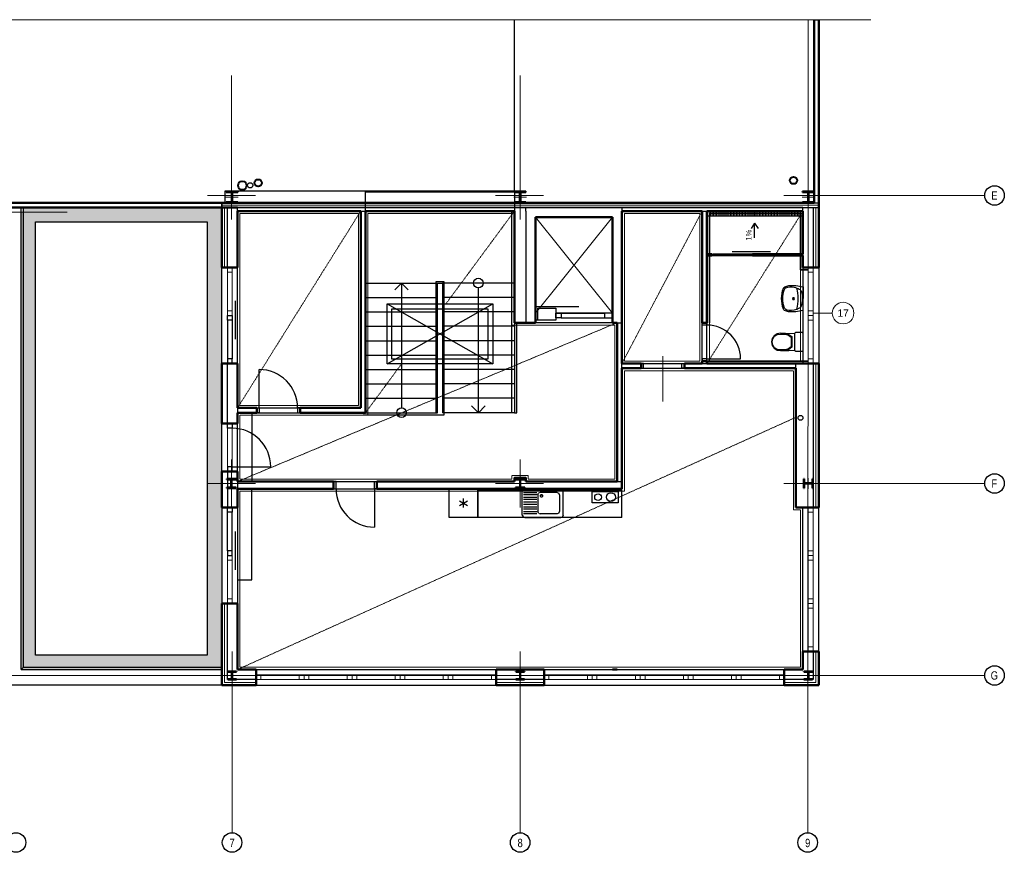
# Model space of a CAD drawing. Header units: millimetres. Extents: x -22022 to 8963, y -12234 to 9113.
# Tile 2 of 2: x -11543 to 8963, y -12234 to 5112. Entities that reach past the tile are written whole.
import ezdxf
from ezdxf.enums import TextEntityAlignment as Align
from ezdxf.lldxf.tags import DXFTag

# ---------------------------------------------------------------- set-up
doc = ezdxf.new("R2010")
doc.units = ezdxf.units.MM
doc.linetypes.add('DASHED', pattern=[19.05, 12.7, -6.35])
for name, color, linetype in [('CA_drez pravouhly+odkap. plocha (85x60xEH87)', 7, 'Continuous'), ('CA_umyvadlo 1 (55x45)', 7, 'Continuous'), ('IN_SANITA', 7, 'Continuous')]:
    doc.layers.add(name, color=color, linetype=linetype)
for name, color, linetype, lineweight in [('CASANITA', 7, 'Continuous', 25), ('CKBUBLINY', 1, 'Continuous', 18), ('CKBUBLINY_POPIS', 3, 'Continuous', 25), ('CKDVERE_', 7, 'Continuous', 25), ('CKDVERE_NADROVINOU', 7, 'DASHDOT', 18), ('CKDVERE_OSY', 8, 'Continuous', 18), ('CKDVERE_PRAH', 7, 'Continuous', 25), ('CKDVERE_ZARUBNE_RAM', 7, 'Continuous', 25), ('CKIZOLACE', 1, 'Continuous', 18), ('CKOKNA', 7, 'Continuous', 18), ('CKRASTR', 7, 'DASHDOT', 18), ('CKRASTR_POPIS', 9, 'Continuous', 25), ('CKSCHODY_PODROVINOU', 7, 'Continuous', 25), ('CKSCHODY_VYSTUP', 7, 'Continuous', 25), ('CKSTENY_NADROVINOU', 7, 'DASHDOT', 25), ('CKSTENY_PODROVINOU', 7, 'Continuous', 25), ('CKSTENY_REZ', 7, 'Continuous', 50), ('CKSTRECHA_PODROVINOU', 7, 'Continuous', 25), ('CKTEXTY_MALE', 3, 'Continuous', 18), ('CSPROFILY_OSY', 9, 'DASHDOT', 18), ('CSPROFILY_REZY', 7, 'Continuous', 50), ('IN_C_TENKA', 7, 'Continuous', 18), ('obklady', 4, 'DASHDOT', 35), ('podhledy', 7, 'Continuous', 20), ('pohledy', 7, 'Continuous', 25), ('srafy', 7, 'Continuous', 18), ('UT-zařízení', 7, 'Continuous', 30), ('VZT', 130, 'Continuous', 40), ('ZTI-DEŠŤOVÁ-KANALIZACE', 210, 'KANALIZACE', 40), ('ZTI-SPLAŠKOVÁ KANALIZACE', 80, 'Continuous', 30)]:
    doc.layers.add(name, color=color, linetype=linetype, lineweight=lineweight)
doc.styles.add('Arial', font='arial.ttf', dxfattribs={"width": 0.8})
doc.styles.get("Standard").update_dxf_attribs({"font": 'arial.ttf'})
tags = doc.linetypes.add('DASHDOT', pattern=[25.4, 12.7, -6.35, 0, -6.35]).pattern_tags.tags
tags[10:11] = [DXFTag(74, 4), DXFTag(75, 0), DXFTag(340, '0'), DXFTag(46, 0.0), DXFTag(50, 0.0), DXFTag(44, 0.0), DXFTag(45, 0.0)]
tags[8:9] = [DXFTag(74, 4), DXFTag(75, 0), DXFTag(340, '0'), DXFTag(46, 0.0), DXFTag(50, 0.0), DXFTag(44, 0.0), DXFTag(45, 0.0)]
tags[6:7] = [DXFTag(74, 4), DXFTag(75, 0), DXFTag(340, '0'), DXFTag(46, 0.0), DXFTag(50, 0.0), DXFTag(44, 0.0), DXFTag(45, 0.0)]
tags[4:5] = [DXFTag(74, 4), DXFTag(75, 0), DXFTag(340, '0'), DXFTag(46, 0.0), DXFTag(50, 0.0), DXFTag(44, 0.0), DXFTag(45, 0.0)]
tags = doc.linetypes.add('DIVIDE', pattern=[31.75, 12.7, -6.35, 0, -6.35, 0, -6.35]).pattern_tags.tags
tags[14:15] = [DXFTag(74, 4), DXFTag(75, 0), DXFTag(340, '0'), DXFTag(46, 0.0), DXFTag(50, 0.0), DXFTag(44, 0.0), DXFTag(45, 0.0)]
tags[12:13] = [DXFTag(74, 4), DXFTag(75, 0), DXFTag(340, '0'), DXFTag(46, 0.0), DXFTag(50, 0.0), DXFTag(44, 0.0), DXFTag(45, 0.0)]
tags[10:11] = [DXFTag(74, 4), DXFTag(75, 0), DXFTag(340, '0'), DXFTag(46, 0.0), DXFTag(50, 0.0), DXFTag(44, 0.0), DXFTag(45, 0.0)]
tags[8:9] = [DXFTag(74, 4), DXFTag(75, 0), DXFTag(340, '0'), DXFTag(46, 0.0), DXFTag(50, 0.0), DXFTag(44, 0.0), DXFTag(45, 0.0)]
tags[6:7] = [DXFTag(74, 4), DXFTag(75, 0), DXFTag(340, '0'), DXFTag(46, 0.0), DXFTag(50, 0.0), DXFTag(44, 0.0), DXFTag(45, 0.0)]
tags[4:5] = [DXFTag(74, 4), DXFTag(75, 0), DXFTag(340, '0'), DXFTag(46, 0.0), DXFTag(50, 0.0), DXFTag(44, 0.0), DXFTag(45, 0.0)]
doc.linetypes.add('IZOLACE_POLYSTYREN_EXPANDOVANY', pattern='A,1,[224,CADKON.SHX,S=0.01,R=0,X=-0.5,Y=-1.74],-2', length=3)
doc.linetypes.add('IZOLACE_POLYSTYREN_PENOVY', pattern='A,0.001,[228,CADKON.SHX,S=0.1,R=0,X=0,Y=0],-2', length=2.001)
doc.linetypes.add('KANALIZACE', pattern='A,30,-3.5,["C",Standard,S=2.54,R=0,X=-3.81,Y=-1.27],-0.001', length=33.501)
tags = doc.linetypes.add('PRERUSENI', pattern='A,60,[100,CADKON.SHX,S=2.5,R=0,X=0,Y=0],-10', length=70).pattern_tags.tags
tags[12:13] = [DXFTag(74, 4), DXFTag(75, 0), DXFTag(340, '0'), DXFTag(46, 0.0), DXFTag(50, 0.0), DXFTag(44, 0.0), DXFTag(45, 0.0)]
pattern_1 = [(273.0128, (-98589.532, 56803.358), (89.80284045, -1526.6435023), [17.08607, -1691.52418]), (229.9697, (-98588.634, 56786.2957), (987.8290484, 1167.43260951), [29.32024, -2902.70247]), (177.5104, (-98607.4925, 56763.845), (1885.85373084, -89.80417366), [20.67408, -2046.73606]), (312.2737, (-98620.065, 56706.3714), (-1706.2490471, 1885.8534543), [26.70023, -2643.32187]), (337.8337, (-98602.1044, 56686.615), (-1526.6441079, 628.6167167), [26.18169, -2591.99037]), (42.2737, (-98577.8577, 56676.7365), (-1885.8534543, -1706.2490471), [26.70023, -2643.32187]), (82.6942, (-98558.101, 56694.697), (-269.40920493, -2065.45870586), [35.30968, -3495.65582]), (117.2553, (-98553.611, 56729.72), (-1347.0371132, 2604.27490318), [33.33598, -3300.26277]), (166.4296, (-98568.8774, 56759.355), (-1885.85407914, 449.01162087), [26.79065, -2652.27727]), (220.2364, (-98594.92, 56765.641), (1077.6300591, 898.0264575), [30.58566, -1498.6969]), (267.3974, (-98618.269, 56745.8845), (-89.80393241, -2065.45885694), [39.5539, -3915.83862]), (183.8141, (-98530.262, 56794.378), (-1167.4333191, -89.8030671), [13.50023, -1336.52819]), (216.4692, (-98543.733, 56793.48), (1347.03897447, 987.82730895), [25.6841, -2542.7319]), (270, (-98564.39, 56778.21), (89.80259, -89.80259), [17.96047, -161.64458]), (248.1986, (-98581.45, 56782.704), (269.4075404, 628.6180233), [9.67207, -957.5311]), (336.8014, (-98585.042, 56773.723), (-359.2102613, 179.605155), [13.67828, -670.23767]), (75.9638, (-98572.47, 56768.335), (89.8021606, 449.0128515), [22.21598, -718.31492]), (206.5651, (-98567.08, 56789.888), (269.407579, 89.802744), [16.06436, -385.54495]), (61.3895, (-98637.1274, 56721.638), (628.61878057, 1167.4328385), [22.5044, -2227.94132]), (115.3462, (-98626.351, 56741.394), (628.61854706, -1347.03818315), [18.87995, -1869.11082]), (338.1986, (-98585.042, 56807.848), (-628.6180233, 269.4075404), [19.344, -947.85917]), (28.6105, (-98567.0814, 56800.664), (-1167.4328385, -628.61878057), [22.5044, -2227.94132]), (24.444, (-98581.45, 56665.96), (-628.6177346, -269.4082088), [21.70176, -1063.38675]), (339.7751, (-98561.693, 56674.9405), (-1436.84058524, 538.816376), [18.1836, -1800.17966]), (111.8014, (-98494.341, 56718.944), (-269.4075404, 628.6180233), [19.344, -947.85917]), (62.354, (-98501.5255, 56736.904), (-808.22372593, -1526.6432282), [21.28914, -2107.61885]), (114.444, (-98538.345, 56674.94), (269.4082088, -628.6177346), [10.85088, -1074.23763]), (146.3099, (-98499.73, 56713.556), (-449.012661, 269.407964), [6.47573, -641.09968]), (210.9638, (-98505.118, 56717.148), (359.210119, 179.605346), [26.18169, -497.45265]), (231.009, (-98527.568, 56703.677), (808.2230898, 987.82808966), [24.26335, -2402.06822]), (348.6901, (-98564.387, 56760.253), (-269.407764, 89.802402), [18.3162, -439.58878]), (38.1572, (-98546.427, 56756.661), (1706.24932426, 1347.03764294), [31.97784, -3165.8005]), (105.9454, (-98521.282, 56776.417), (269.4077157, -987.8282103), [13.07541, -1294.4696]), (135, (-98524.87, 56788.99), (-179.60512, 2e-14), [7.62, -119.38]), (165.2564, (-98532.058, 56704.575), (987.8279347, -269.40836335), [17.64335, -1746.69704]), (93.0128, (-98549.121, 56709.065), (-89.80284045, 1526.6435023), [34.17214, -1674.4381]), (45, (-98550.92, 56743.19), (2e-14, 179.60512), [33.02, -93.98]), (10.3048, (-98527.568, 56766.539), (-1526.6437982, -269.4063949), [20.08048, -1987.9658]), (299.0546, (-98507.812, 56770.131), (269.407705, -449.0128075), [18.49145, -906.08252]), (252.646, (-98498.8314, 56753.967), (-808.2219817, -2604.27459125), [30.10725, -2980.6232]), (220.4261, (-98507.8117, 56725.23), (-1257.23544022, -1077.63125154), [31.85147, -3153.2924])]

# ---------------------------------------------------------------- blocks, each defined once
blk = doc.blocks.new('CK_S_EXT_HEAHEA180')
at = {"transparency": 33554687}
for p, q in [((-90, 85.5), (90, 85.5)), ((-90, 85.5), (-90, 76)), ((-90, 76), (-18, 76)), ((-3, -61), (-3, 61)), ((3, -61), (3, 61)), ((90, 76), (18, 76)), ((90, 85.5), (90, 76)), ((-90, -85.5), (-90, -76)), ((-90, -76), (-18, -76)), ((-90, -85.5), (90, -85.5)), ((90, -76), (18, -76)), ((90, -85.5), (90, -76))]:
    blk.add_line(p, q, dxfattribs=at)
for centre, start, end in [((-18, 61), 0, 90), ((18, 61), 90, 180), ((-18, -61), 270, 0), ((18, -61), 180, 270)]:
    blk.add_arc(centre, 15, start, end, dxfattribs=at)
blk = doc.blocks.new('CK_S_EXT_HEAHEA200')
at = {"transparency": 33554687}
for p, q in [((-100, 95), (100, 95)), ((-100, 95), (-100, 85)), ((-100, 85), (-21.25, 85)), ((-3.25, -67), (-3.25, 67)), ((3.25, -67), (3.25, 67)), ((100, 85), (21.25, 85)), ((100, 95), (100, 85)), ((-100, -95), (-100, -85)), ((-100, -85), (-21.25, -85)), ((-100, -95), (100, -95)), ((100, -85), (21.25, -85)), ((100, -95), (100, -85))]:
    blk.add_line(p, q, dxfattribs=at)
for centre, start, end in [((-21.25, 67), 0, 90), ((21.25, 67), 90, 180), ((-21.25, -67), 270, 0), ((21.25, -67), 180, 270)]:
    blk.add_arc(centre, 18, start, end, dxfattribs=at)
blk = doc.blocks.new('CK_S_EXT_HEAHEA240')
at = {"transparency": 33554687}
for p, q in [((-120, 115), (120, 115)), ((-120, 115), (-120, 103)), ((-120, 103), (-24.75, 103)), ((-3.75, -82), (-3.75, 82)), ((3.75, -82), (3.75, 82)), ((120, 103), (24.75, 103)), ((120, 115), (120, 103)), ((-120, -115), (-120, -103)), ((-120, -103), (-24.75, -103)), ((-120, -115), (120, -115)), ((120, -103), (24.75, -103)), ((120, -115), (120, -103))]:
    blk.add_line(p, q, dxfattribs=at)
for centre, start, end in [((-24.75, 82), 0, 90), ((24.75, 82), 90, 180), ((-24.75, -82), 270, 0), ((24.75, -82), 180, 270)]:
    blk.add_arc(centre, 21, start, end, dxfattribs=at)
blk = doc.blocks.new('drez pravouhly+odkap. plocha (85x60xEH87)_P')
at = {"layer": 'CA_drez pravouhly+odkap. plocha (85x60xEH87)', "linetype": 'ByBlock', "transparency": 33554687}
for p, q in [((-0.41, -0.015), (-0.375, 0)), ((-0.375, 0), (-0.1, 0)), ((-0.1, 0), (0.375, 0)), ((0.41, -0.015), (0.375, 0)), ((-0.41, -0.015), (-0.425, -0.05)), ((-0.425, -0.55), (-0.425, -0.05)), ((-0.4, -0.075), (-0.125, -0.075)), ((-0.125, -0.125), (-0.4, -0.125)), ((-0.4, -0.175), (-0.125, -0.175)), ((-0.1, -0.125), (-0.085, -0.09)), ((-0.1, -0.125), (-0.1, -0.475)), ((-0.05, -0.075), (-0.085, -0.09)), ((0.3, -0.075), (-0.05, -0.075)), ((-0.038, -0.128), (-0.05, -0.15)), ((-0.038, -0.172), (-0.05, -0.15)), ((-0.013, -0.128), (-0.038, -0.128)), ((-0.013, -0.172), (-0.038, -0.172)), ((0, -0.15), (-0.013, -0.128)), ((0, -0.15), (-0.013, -0.172)), ((0.3, -0.075), (0.335, -0.09)), ((0.35, -0.125), (0.335, -0.09)), ((0.35, -0.125), (0.35, -0.475)), ((0.41, -0.015), (0.425, -0.05)), ((0.425, -0.55), (0.425, -0.05)), ((-0.125, -0.225), (-0.4, -0.225)), ((-0.4, -0.275), (-0.125, -0.275)), ((-0.125, -0.325), (-0.4, -0.325)), ((-0.4, -0.375), (-0.125, -0.375)), ((-0.425, -0.55), (-0.41, -0.585)), ((-0.375, -0.6), (-0.41, -0.585)), ((-0.125, -0.425), (-0.4, -0.425)), ((-0.4, -0.475), (-0.125, -0.475)), ((-0.125, -0.525), (-0.4, -0.525)), ((-0.375, -0.6), (-0.1, -0.6)), ((-0.085, -0.51), (-0.1, -0.475)), ((-0.1, -0.6), (0.375, -0.6)), ((-0.085, -0.51), (-0.05, -0.525)), ((0.3, -0.525), (-0.05, -0.525)), ((0.335, -0.51), (0.3, -0.525)), ((0.335, -0.51), (0.35, -0.475)), ((0.375, -0.6), (0.41, -0.585)), ((0.425, -0.55), (0.41, -0.585))]:
    blk.add_line(p, q, dxfattribs=at)
blk = doc.blocks.new('umyvadlo 1 (55x45)_P')
at = {"layer": 'CA_umyvadlo 1 (55x45)', "linetype": 'ByBlock', "transparency": 33554687}
for points in [[(-0.245, 0, 0.077931), (-0.273, -0.301, 0.068031), (-0.244, -0.381, 0.244962), (-0.218, -0.408, 0.165243), (0.22, -0.408, 0.244752), (0.245, -0.381, 0.072964), (0.276, -0.295, 0.073303), (0.246, 0)], [(-0.199, -0.077, 0.13917), (-0.248, -0.297), (-0.237, -0.336, 0.309536), (-0.174, -0.392, 0.150009), (0.176, -0.392, 0.287481), (0.228, -0.356, 0.190467), (0.24, -0.184, 0.04778), (0.2, -0.077, 0.225267), (0.145, -0.033, 0.117325), (-0.154, -0.036, 0.189059), (-0.198, -0.074)]]:
    blk.add_lwpolyline(points, format="xyb", close=True, dxfattribs=at)
blk.add_lwpolyline([(-0.22, -0.127, -0.125328), (0.222, -0.127)], format="xyb", dxfattribs=at)
for radius in [0.0204, 0.0139]:
    blk.add_circle((0.001, -0.199), radius, dxfattribs=at)
blk = doc.blocks.new('zavěšené WC splach. nádrž')
at = {"color": 0, "linetype": 'ByBlock', "lineweight": -2, "transparency": 33554687}
for p, q in [((0, 184), (15, 199)), ((0, -184), (0, 184)), ((15, 199), (152, 199)), ((152, 199), (167, 184)), ((167, 184), (167, -184)), ((293, 178), (167, 174)), ((231, 111), (293, 161)), ((231, -109), (231, 111)), ((243, 101), (300, 148)), ((243, -100), (243, 101)), ((365, 181), (293, 178)), ((293, 161), (365, 181)), ((300, 148), (366, 166)), ((468, 182), (365, 181)), ((366, 166), (467, 167)), ((467, 167), (533, 158)), ((540, 171), (468, 182)), ((533, 158), (590, 123)), ((601, 133), (540, 171)), ((590, 123), (630, 67)), ((643, 73), (601, 133)), ((630, 67), (643, 2)), ((643, 2), (630, -63)), ((658, 2), (643, 73)), ((643, -69), (658, 2)), ((15, -199), (0, -184)), ((152, -199), (15, -199)), ((167, -184), (152, -199)), ((167, -170), (365, -177)), ((293, -153), (231, -109)), ((300, -139), (243, -100)), ((365, -177), (293, -153)), ((366, -162), (300, -139)), ((365, -177), (468, -178)), ((467, -163), (366, -162)), ((533, -154), (467, -163)), ((468, -178), (540, -167)), ((590, -119), (533, -154)), ((540, -167), (601, -129)), ((630, -63), (590, -119)), ((601, -129), (643, -69))]:
    blk.add_line(p, q, dxfattribs=at)
blk = doc.blocks.new('CK_BUBBLE_1_0_0')
at = {"color": 0, "linetype": 'ByBlock', "lineweight": -2}
blk.add_circle((0, 0), 1, dxfattribs=at)
blk = doc.blocks.new('lednička 1 [x] 60x60')
at = {"color": 0, "linetype": 'ByBlock', "lineweight": -2}
for p, q in [((0, 600), (600, 600)), ((0, 0), (0, 600)), ((600, 600), (600, 0)), ((206, 300), (394, 300)), ((347, 381), (253, 219)), ((253, 381), (347, 219)), ((600, 0), (0, 0))]:
    blk.add_line(p, q, dxfattribs=at)
blk = doc.blocks.new('dvouplotýnkový vařič')
at = {"color": 0, "linetype": 'ByBlock', "lineweight": -2}
for p, q in [((0, 0), (0, 540)), ((0, 540), (240, 540)), ((240, 540), (240, 0)), ((240, 0), (0, 0))]:
    blk.add_line(p, q, dxfattribs=at)
for centre, radius in [((120, 392), 93.4), ((120, 124), 70.1)]:
    blk.add_circle(centre, radius, dxfattribs=at)
blk = doc.blocks.new('Podhled 4NP')
at = {"layer": 'podhledy', "color": 211, "linetype": 'DASHED', "true_color": 0xff85ff}
for p, q in [((-7005, -2975), (-4440, 1125)), ((-2668, -810), (-1240, 1125)), ((1000, -2050), (2670, 1125)), ((2770, -2050), (4770, 1125)), ((-7005, -4510), (900, -1200)), ((-4340, -3075), (-3590, -2059)), ((-7005, -8426), (4620, -3173))]:
    blk.add_line(p, q, dxfattribs=at)
for points in [[(-6955, -2925), (-4490, -2925), (-4490, 1075), (-6955, 1075)], [(-6955, -3125), (-6955, -4460), (-1290, -4460), (-1290, -4385), (-950, -4385), (-950, -4460), (850, -4460), (850, -1250), (-1290, -1250), (-1290, 1075), (-4290, 1075), (-4290, -3125)], [(1050, 1075), (2620, 1075), (2620, -2000), (1050, -2000)], [(2820, 1075), (4720, 1075), (4720, -2000), (2820, -2000)], [(-6955, -4710), (-6955, -8376), (4720, -8376), (4720, -5100), (4570, -5100), (4570, -2200), (1050, -2200), (1050, -4710)]]:
    blk.add_lwpolyline(points, close=True, dxfattribs=at)

msp = doc.modelspace()

# ---------------------------------------------------------------- hatches: boundary and pattern name
at = {"layer": 'srafy'}
h = msp.add_hatch(dxfattribs=at)
h.set_pattern_fill('GRAVL1', scale=5, angle=45, style=0)
h.set_pattern_definition(pattern_1)
h.paths.add_polyline_path([(-11460, -8375), (-11460, 1100), (-11510, 1100), (-11510, -8425)])
h.paths.add_polyline_path([(-11492, -7155), (-11228, -7155), (-11228, -7320), (-11492, -7320)], flags=24)
h = msp.add_hatch(dxfattribs=at)
h.set_pattern_fill('GRAVL1', scale=5, angle=45, style=0)
h.set_pattern_definition(pattern_1)
h.paths.add_polyline_path([(-7335, 1200), (-11460, 1200), (-11460, 1100), (-11460, -8375), (-7335, -8375), (-7335, -7050), (-7335, -6050), (-7335, -5050), (-7335, -4550), (-7335, -4300), (-7335, -3300), (-7335, -2050), (-7335, -1050), (-7335, -50)])
h.paths.add_polyline_path([(-10532, -3042), (-10032, -3042), (-10032, -3242), (-10532, -3242)])
h.paths.add_polyline_path([(-7635, 900), (-7635, -8125), (-11210, -8125), (-11210, 900)], flags=16)
h.paths.add_polyline_path([(-10532, -3042), (-10032, -3042), (-10032, -3242), (-10532, -3242)], flags=16)
h.paths.add_polyline_path([(-8727, -4807), (-8727, -4543), (-8562, -4543), (-8562, -4807)], flags=8)
h.paths.add_polyline_path([(-9425, -3783), (-9425, -3442), (-9260, -3442), (-9260, -3783)], flags=8)
h.paths.add_polyline_path([(-9801, -3783), (-9801, -3442), (-9636, -3442), (-9636, -3783)], flags=8)
h.paths.add_polyline_path([(-9588, -7490), (-9258, -7490), (-9258, -7655), (-9588, -7655)], flags=8)
h.paths.add_polyline_path([(-8727, -8062), (-8727, -7743), (-8562, -7743), (-8562, -8062)], flags=8)
h.paths.add_polyline_path([(-8727, -6220), (-8727, -5879), (-8562, -5879), (-8562, -6220)], flags=8)
h.paths.add_polyline_path([(-8557, -6369), (-8557, -5731), (-8370, -5731), (-8370, -6369)], flags=8)
h.paths.add_polyline_path([(-9593, -7155), (-9252, -7155), (-9252, -7320), (-9593, -7320)], flags=8)
h.paths.add_polyline_path([(-9425, -8407), (-9425, -8143), (-9260, -8143), (-9260, -8407)], flags=24)
h.paths.add_polyline_path([(-11492, -7155), (-11228, -7155), (-11228, -7320), (-11492, -7320)], flags=24)
h.paths.add_polyline_path([(-7617, -7155), (-7353, -7155), (-7353, -7320), (-7617, -7320)], flags=24)
h.paths.add_polyline_path([(-8727, -2834), (-8727, -2515), (-8562, -2515), (-8562, -2834)], flags=8)
h.paths.add_polyline_path([(-8727, 416), (-8727, 735), (-8562, 735), (-8562, 416)], flags=8)
h.paths.add_polyline_path([(-8727, -1220), (-8727, -879), (-8562, -879), (-8562, -1220)], flags=8)
h.paths.add_polyline_path([(-8557, -1369), (-8557, -731), (-8370, -731), (-8370, -1369)], flags=8)
h.paths.add_polyline_path([(-8727, -3959), (-8727, -3640), (-8562, -3640), (-8562, -3959)], flags=8)
h.paths.add_polyline_path([(-8557, -4119), (-8557, -3481), (-8370, -3481), (-8370, -4119)], flags=8)
h.paths.add_polyline_path([(-10375, -2968), (-10375, -2801), (-10128, -2801), (-10128, -2968)], flags=8)
h.paths.add_polyline_path([(-10962, -2988), (-10962, -2761), (-9541, -2761), (-9541, -2988)], flags=8)
h.paths.add_polyline_path([(-10340, -2968), (-10340, -2801), (-10163, -2801), (-10163, -2968)], flags=8)
h.paths.add_polyline_path([(-10537, -2968), (-10537, -2771), (-9966, -2771), (-9966, -2968)], flags=8)
h.paths.add_polyline_path([(-10440, -2968), (-10440, -2801), (-10063, -2801), (-10063, -2968)], flags=8)
h.paths.add_polyline_path([(-10475, -2968), (-10475, -2801), (-10028, -2801), (-10028, -2968)], flags=8)
h.paths.add_polyline_path([(-10500, -2968), (-10500, -2771), (-10003, -2771), (-10003, -2968)], flags=8)
h.paths.add_polyline_path([(-10587, -2976), (-10587, -2768), (-9916, -2768), (-9916, -2976)], flags=8)
h.paths.add_polyline_path([(-10473, -2737), (-10473, -2484), (-10065, -2484), (-10065, -2737)], flags=8)
h.paths.add_polyline_path([(-10532, -3242), (-10032, -3242), (-10032, -3051), (-10028, -3051), (-10028, -3256), (-10536, -3256), (-10536, -3051), (-10532, -3051)], flags=8)
h.paths.add_polyline_path([(-9425, 918), (-9425, 1182), (-9260, 1182), (-9260, 918)], flags=24)
h.paths.add_polyline_path([(-7601, -1128), (-7337, -1128), (-7337, -1293), (-7601, -1293)], flags=24)
h = msp.add_hatch(dxfattribs=at)
h.set_pattern_fill('ANSI31', scale=10, angle=45, style=0)
h.set_pattern_definition([(90, (-98564.387, 56648.898), (-31.75, 2e-15), [])])
h.paths.add_polyline_path([(4770, 1125), (3770, 1125), (3770, 1075), (4720, 1075), (4720, 1025), (4770, 1025)])
h.paths.add_polyline_path([(3770, 1075), (3770, 1125), (2770, 1125), (2770, 1025), (2820, 1025), (2820, 1075)])
h.paths.add_polyline_path([(3770, 1075), (2820, 1075), (2820, 1025), (3770, 1025)])
h.paths.add_polyline_path([(3770, 1075), (3770, 1025), (4720, 1025), (4720, 1075)])
h = msp.add_hatch(dxfattribs=at)
h.set_pattern_fill('GRAVL1', scale=5, angle=45, style=0)
h.set_pattern_definition(pattern_1)
h.paths.add_polyline_path([(-11460, -8375), (-11510, -8425), (-7335, -8425), (-7335, -8375)])
h.paths.add_polyline_path([(-9425, -8407), (-9425, -8143), (-9260, -8143), (-9260, -8407)], flags=24)

# ---------------------------------------------------------------- linework, layer by layer
at = {"layer": 'CKBUBLINY', "color": 7}
msp.add_line((5380, -1000), (4980, -1000), dxfattribs=at)
at = {"layer": 'CKDVERE_', "color": 7}
for p, q in [((4095, 273), (3295, 273)), ((-7058, -747), (-7058, -1547)), ((-800, -861), (100, -861)), ((2770, -1950), (3470, -1950)), ((-6555, -2975), (-6555, -2175)), ((-7115, -4200), (-6315, -4200)), ((-4155, -4660), (-4155, -5460)), ((-7047, -6350), (-7047, -5550))]:
    msp.add_line(p, q, dxfattribs=at)
for centre, radius, start, end in [((2770, -1950), 700, 0, 90), ((-6555, -2975), 800, 0, 90), ((-7115, -4200), 800, 0, 90), ((-4155, -4660), 800, 180, 270)]:
    msp.add_arc(centre, radius, start, end, dxfattribs=at)
at = {"layer": 'CKDVERE_NADROVINOU', "color": 7}
for p, q in [((2670, -1950), (2670, -1250)), ((2770, -1950), (2770, -1250)), ((2250, -2050), (1450, -2050)), ((2250, -2150), (1450, -2150)), ((-6555, -2975), (-5755, -2975)), ((-6555, -3075), (-5755, -3075)), ((-7215, -4200), (-7215, -3400)), ((-7115, -4200), (-7115, -3400)), ((-4955, -4510), (-4155, -4510)), ((-4955, -4660), (-4155, -4660))]:
    msp.add_line(p, q, dxfattribs=at)
at = {"layer": 'CKDVERE_OSY', "color": 7}
msp.add_line((1850, -1895), (1850, -2845), dxfattribs=at)
at = {"layer": 'CKDVERE_PRAH', "color": 7}
for p, q in [((3695, 225), (2895, 225)), ((3695, 200), (2895, 200)), ((-265, -1000), (635, -1000)), ((-7215, -1150), (-7215, -1950)), ((-7115, -1150), (-7115, -1950)), ((-265, -1100), (635, -1100)), ((-7215, -5950), (-7215, -5150)), ((-7115, -5950), (-7115, -5150))]:
    msp.add_line(p, q, dxfattribs=at)
at = {"layer": 'CKDVERE_ZARUBNE_RAM', "color": 7}
for p, q in [((2870, 225), (2895, 225)), ((2870, 200), (2870, 225)), ((2895, 225), (2895, 200)), ((3720, 225), (3695, 225)), ((3695, 225), (3695, 200)), ((3720, 200), (3720, 225)), ((2895, 200), (2870, 200)), ((3695, 200), (3720, 200)), ((-380, -1000), (-265, -1000)), ((-380, -1100), (-380, -1000)), ((-265, -1000), (-265, -1100)), ((800, -1000), (635, -1000)), ((635, -1000), (635, -1100)), ((800, -1100), (800, -1000)), ((-7215, -1050), (-7115, -1050)), ((-7215, -1150), (-7215, -1050)), ((-7215, -1050), (-7115, -1050)), ((-7115, -1150), (-7215, -1150)), ((-7115, -1050), (-7115, -1150)), ((-750, -1150), (-800, -1150)), ((-265, -1100), (-380, -1100)), ((635, -1100), (800, -1100)), ((2670, -1250), (2670, -1200)), ((2670, -1200), (2770, -1200)), ((2770, -1200), (2770, -1250)), ((2770, -1250), (2670, -1250)), ((-7115, -1950), (-7215, -1950)), ((-7215, -1950), (-7215, -2050)), ((-7215, -2050), (-7115, -2050)), ((-7215, -2050), (-7115, -2050)), ((-7115, -2050), (-7115, -1950)), ((1450, -2050), (1400, -2050)), ((1400, -2050), (1400, -2150)), ((1450, -2150), (1450, -2050)), ((2250, -2150), (2250, -2050)), ((2250, -2050), (2300, -2050)), ((2300, -2050), (2300, -2150)), ((2770, -1950), (2670, -1950)), ((2670, -1950), (2670, -2000)), ((2670, -2000), (2770, -2000)), ((2770, -2000), (2770, -1950)), ((1400, -2150), (1450, -2150)), ((2300, -2150), (2250, -2150)), ((-6605, -2975), (-6555, -2975)), ((-6605, -3075), (-6605, -2975)), ((-6555, -3075), (-6605, -3075)), ((-6555, -2975), (-6555, -3075)), ((-5705, -2975), (-5755, -2975)), ((-5755, -2975), (-5755, -3075)), ((-5755, -3075), (-5705, -3075)), ((-5705, -3075), (-5705, -2975)), ((-7215, -3400), (-7215, -3300)), ((-7215, -3300), (-7115, -3300)), ((-7115, -3400), (-7215, -3400)), ((-7115, -3300), (-7115, -3400)), ((-7115, -4200), (-7215, -4200)), ((-7215, -4200), (-7215, -4300)), ((-7215, -4300), (-7115, -4300)), ((-7115, -4300), (-7115, -4200)), ((-4955, -4510), (-5005, -4510)), ((-5005, -4510), (-5005, -4660)), ((-4955, -4660), (-4955, -4510)), ((-4155, -4660), (-4155, -4510)), ((-4155, -4510), (-4105, -4510)), ((-4105, -4510), (-4105, -4660)), ((-5005, -4660), (-4955, -4660)), ((-4105, -4660), (-4155, -4660)), ((-7215, -5050), (-7115, -5050)), ((-7215, -5150), (-7215, -5050)), ((-7115, -5050), (-7115, -5150)), ((-7115, -5150), (-7215, -5150)), ((-7115, -5950), (-7215, -5950)), ((-7215, -5950), (-7215, -6050)), ((-7215, -6050), (-7115, -6050)), ((-7115, -6050), (-7115, -5950))]:
    msp.add_line(p, q, dxfattribs=at)
msp.add_lwpolyline([(-750, -900), (-380, -900), (-380, -1150), (-750, -1150)], close=True, dxfattribs=at)
at = {"layer": 'CKIZOLACE', "color": 7, "linetype": 'IZOLACE_POLYSTYREN_PENOVY', "ltscale": 5}
msp.add_lwpolyline([(-7335, 1250), (5100, 1250)], dxfattribs=at)
at = {"layer": 'CKIZOLACE', "color": 7, "linetype": 'IZOLACE_POLYSTYREN_EXPANDOVANY', "ltscale": 3}
for points in [[(-7275, -50), (-7275, 1200)], [(5040, 1200), (5040, -50)], [(5040, -2050), (5040, -5050)], [(-6620, -8695), (-7275, -8695), (-7275, -7050)], [(5040, -8050), (5040, -8695), (4380, -8695)], [(-620, -8695), (-1620, -8695)]]:
    msp.add_lwpolyline(points, dxfattribs=at)
at = {"layer": 'CKOKNA', "color": 7}
for p, q in [((-7215, -150), (-7215, -50)), ((-7215, -50), (-7115, -50)), ((-7215, -950), (-7215, -150)), ((-7215, -150), (-7115, -150)), ((-7115, -150), (-7115, -50)), ((-7115, -950), (-7115, -150)), ((4880, -150), (4880, -50)), ((4980, -50), (4880, -50)), ((4880, -150), (4880, -950)), ((4980, -150), (4880, -150)), ((4980, -150), (4980, -50)), ((4980, -150), (4980, -950)), ((-7215, -950), (-7115, -950)), ((-7215, -950), (-7215, -1050)), ((-7115, -950), (-7115, -1050)), ((4880, -1050), (4880, -950)), ((4980, -950), (4880, -950)), ((4980, -1050), (4980, -950)), ((-7215, -1050), (-7115, -1050)), ((4980, -1050), (4880, -1050)), ((4880, -1150), (4880, -1050)), ((4880, -1150), (4880, -1950)), ((4980, -1150), (4880, -1150)), ((4980, -1150), (4980, -1050)), ((4980, -1150), (4980, -1950)), ((4980, -1950), (4880, -1950)), ((4880, -1950), (4880, -2050)), ((4980, -2050), (4880, -2050)), ((4980, -1950), (4980, -2050)), ((4880, -5150), (4880, -5050)), ((4980, -5050), (4880, -5050)), ((4980, -5150), (4980, -5050)), ((4880, -5950), (4880, -5150)), ((4980, -5150), (4880, -5150)), ((4980, -5950), (4980, -5150)), ((-7215, -6150), (-7215, -6050)), ((-7215, -6050), (-7115, -6050)), ((-7215, -6150), (-7215, -6950)), ((-7215, -6150), (-7115, -6150)), ((-7115, -6150), (-7115, -6050)), ((-7115, -6150), (-7115, -6950)), ((4980, -5950), (4880, -5950)), ((4880, -5950), (4880, -6050)), ((4980, -6050), (4880, -6050)), ((4880, -6050), (4880, -6150)), ((4880, -6950), (4880, -6150)), ((4980, -6150), (4880, -6150)), ((4980, -5950), (4980, -6050)), ((4980, -6050), (4980, -6150)), ((4980, -6950), (4980, -6150)), ((-7215, -6950), (-7115, -6950)), ((-7215, -6950), (-7215, -7050)), ((-7115, -6950), (-7115, -7050)), ((4980, -6950), (4880, -6950)), ((4880, -6950), (4880, -7050)), ((4980, -6950), (4980, -7050)), ((-7215, -7050), (-7115, -7050)), ((4980, -7050), (4880, -7050)), ((4880, -7050), (4880, -7150)), ((4880, -7950), (4880, -7150)), ((4980, -7150), (4880, -7150)), ((4980, -7050), (4980, -7150)), ((4980, -7950), (4980, -7150)), ((4980, -7950), (4880, -7950)), ((4880, -7950), (4880, -8050)), ((4980, -7950), (4980, -8050)), ((4980, -8050), (4880, -8050)), ((-6520, -8535), (-6620, -8535)), ((-6620, -8635), (-6620, -8535)), ((-6520, -8535), (-5720, -8535)), ((-6520, -8635), (-6520, -8535)), ((-5620, -8535), (-5720, -8535)), ((-5720, -8635), (-5720, -8535)), ((-5620, -8635), (-5620, -8535)), ((-5520, -8535), (-5620, -8535)), ((-5520, -8535), (-4720, -8535)), ((-5520, -8635), (-5520, -8535)), ((-4620, -8535), (-4720, -8535)), ((-4720, -8635), (-4720, -8535)), ((-4620, -8635), (-4620, -8535)), ((-4520, -8535), (-4620, -8535)), ((-4520, -8535), (-3720, -8535)), ((-4520, -8635), (-4520, -8535)), ((-3620, -8535), (-3720, -8535)), ((-3720, -8635), (-3720, -8535)), ((-3620, -8635), (-3620, -8535)), ((-3520, -8535), (-3620, -8535)), ((-3520, -8535), (-2720, -8535)), ((-3520, -8635), (-3520, -8535)), ((-2620, -8535), (-2720, -8535)), ((-2720, -8635), (-2720, -8535)), ((-2620, -8635), (-2620, -8535)), ((-2520, -8535), (-2620, -8535)), ((-2520, -8535), (-1720, -8535)), ((-2520, -8635), (-2520, -8535)), ((-1720, -8535), (-1620, -8535)), ((-1720, -8635), (-1720, -8535)), ((-1620, -8635), (-1620, -8535)), ((-520, -8535), (-620, -8535)), ((-620, -8635), (-620, -8535)), ((-520, -8535), (280, -8535)), ((-520, -8635), (-520, -8535)), ((380, -8535), (280, -8535)), ((280, -8635), (280, -8535)), ((380, -8635), (380, -8535)), ((480, -8535), (380, -8535)), ((480, -8535), (1280, -8535)), ((480, -8635), (480, -8535)), ((1380, -8535), (1280, -8535)), ((1280, -8635), (1280, -8535)), ((1380, -8635), (1380, -8535)), ((1480, -8535), (1380, -8535)), ((1480, -8535), (2280, -8535)), ((1480, -8635), (1480, -8535)), ((2380, -8535), (2280, -8535)), ((2280, -8635), (2280, -8535)), ((2480, -8535), (2380, -8535)), ((2380, -8635), (2380, -8535)), ((2480, -8535), (3280, -8535)), ((2480, -8635), (2480, -8535)), ((3380, -8535), (3280, -8535)), ((3280, -8635), (3280, -8535)), ((3380, -8635), (3380, -8535)), ((3480, -8535), (3380, -8535)), ((3480, -8535), (4280, -8535)), ((3480, -8635), (3480, -8535)), ((4280, -8635), (4280, -8535)), ((4280, -8535), (4380, -8535)), ((4380, -8635), (4380, -8535)), ((-6520, -8635), (-6620, -8635)), ((-6520, -8635), (-5720, -8635)), ((-5620, -8635), (-5720, -8635)), ((-5520, -8635), (-5620, -8635)), ((-5520, -8635), (-4720, -8635)), ((-4620, -8635), (-4720, -8635)), ((-4520, -8635), (-4620, -8635)), ((-4520, -8635), (-3720, -8635)), ((-3620, -8635), (-3720, -8635)), ((-3520, -8635), (-3620, -8635)), ((-3520, -8635), (-2720, -8635)), ((-2620, -8635), (-2720, -8635)), ((-2520, -8635), (-2620, -8635)), ((-2520, -8635), (-1720, -8635)), ((-1720, -8635), (-1620, -8635)), ((-520, -8635), (-620, -8635)), ((-520, -8635), (280, -8635)), ((380, -8635), (280, -8635)), ((480, -8635), (380, -8635)), ((480, -8635), (1280, -8635)), ((1380, -8635), (1280, -8635)), ((1480, -8635), (1380, -8635)), ((1480, -8635), (2280, -8635)), ((2380, -8635), (2280, -8635)), ((2480, -8635), (2380, -8635)), ((2480, -8635), (3280, -8635)), ((3380, -8635), (3280, -8635)), ((3480, -8635), (3380, -8635)), ((3480, -8635), (4280, -8635)), ((4280, -8635), (4380, -8635))]:
    msp.add_line(p, q, dxfattribs=at)
at = {"layer": 'CKRASTR', "color": 7, "linetype": 'PRERUSENI'}
msp.add_line((-16421, 5112), (6180, 5112), dxfattribs=at)
at = {"layer": 'CKRASTR', "color": 7}
for p, q in [((4868, -11827), (4880, 5112)), ((-7132, 950), (-7132, 3950)), ((-1120, 950), (-1120, 3950)), ((-7632, 1450), (-6632, 1450)), ((-1632, 1450), (-632, 1450)), ((4368, 1450), (8555, 1450)), ((-12550, 1100), (-10554, 1100)), ((-7132, -5050), (-7132, -4050)), ((-1120, -5050), (-1120, -4050)), ((-7632, -4550), (-6632, -4550)), ((-1632, -4550), (-632, -4550)), ((4368, -4550), (8555, -4550)), ((-7120, -11826), (-7120, -8050)), ((-1120, -11826), (-1120, -8050)), ((-13608, -8550), (8555, -8550))]:
    msp.add_line(p, q, dxfattribs=at)
at = {"layer": 'CKRASTR_POPIS', "color": 7}
for centre in [(8759, 1450), (8759, -4550), (8759, -8550), (-11620, -12030), (-7120, -12030), (-1120, -12030), (4868, -12030)]:
    msp.add_circle(centre, 204, dxfattribs=at)
at = {"layer": 'CKSCHODY_PODROVINOU', "color": 7}
for p, q in [((-1240, 1550), (-1240, 5112)), ((-7260, 1300), (-7260, 1550)), ((-7260, 1550), (-1240, 1550)), ((-1290, -3075), (-1290, 1125)), ((-4340, -375), (-2840, -375)), ((-4340, -375), (-2840, -375)), ((-1240, -375), (-2740, -375)), ((-1240, -375), (-2740, -375)), ((-4340, -675), (-2840, -675)), ((-1240, -675), (-2740, -675)), ((-4340, -975), (-2840, -975)), ((-1240, -975), (-2740, -975)), ((-1190, -3075), (-1190, -1200)), ((-4340, -1275), (-2840, -1275)), ((-1240, -1275), (-2740, -1275)), ((-4340, -1575), (-2840, -1575)), ((-1240, -1575), (-2740, -1575)), ((-4340, -1875), (-2840, -1875)), ((-1240, -1875), (-2740, -1875)), ((-4340, -2175), (-2840, -2175)), ((-1240, -2175), (-2740, -2175)), ((-4340, -2475), (-2840, -2475)), ((-1240, -2475), (-2740, -2475)), ((-4340, -2775), (-2840, -2775)), ((-1240, -2775), (-2740, -2775)), ((-4340, -3075), (-2840, -3075)), ((-1240, -3075), (-2740, -3075)), ((-1240, -3075), (-1190, -3075)), ((-2710, -3125), (-4390, -3125))]:
    msp.add_line(p, q, dxfattribs=at)
for points in [[(-4340, -760), (-4340, 1525), (-1240, 1525), (-1240, -3075), (-1240, -3075), (-1240, -3075)], [(-2870, -1609), (-2870, -345), (-2840, -345), (-2710, -345), (-2710, -3125)], [(-2840, -1626), (-2840, -375), (-2740, -375), (-2740, -3075), (-2740, -3075), (-2740, -3075)], [(-4340, -2640), (-4340, -3075), (-4340, -3075), (-4340, -760)], [(-2870, -3075), (-2870, -1609)], [(-2840, -3075), (-2840, -3075), (-2840, -3075), (-2840, -1626)]]:
    msp.add_lwpolyline(points, dxfattribs=at)
at = {"layer": 'CKSCHODY_VYSTUP', "color": 7}
for p, q in [((-3590, -375), (-3731, -516)), ((-3590, -375), (-3449, -516)), ((-3590, -375), (-3590, -2975)), ((-1990, -3075), (-1990, -475)), ((-1990, -3075), (-2131, -2934)), ((-1990, -3075), (-1849, -2934))]:
    msp.add_line(p, q, dxfattribs=at)
for centre in [(-1990, -375), (-3590, -3075)]:
    msp.add_circle(centre, 99.9, dxfattribs=at)
at = {"layer": 'CKSTENY_NADROVINOU', "color": 7, "linetype": 'DIVIDE'}
for p, q in [((-3890, -810), (-1690, -2060)), ((-3890, -2060), (-1690, -810))]:
    msp.add_line(p, q, dxfattribs=at)
at = {"layer": 'CKSTENY_NADROVINOU', "color": 7}
for p, q in [((800, -1200), (-800, -1200)), ((2670, -2000), (2670, -1200)), ((2770, -2000), (2770, -1200)), ((1400, -2050), (2300, -2050)), ((1400, -2150), (2300, -2150)), ((-6605, -2975), (-5705, -2975)), ((-6605, -3075), (-5705, -3075)), ((-7335, -4300), (-7335, -3300)), ((-7005, -4300), (-7005, -3300)), ((-5005, -4510), (-4105, -4510)), ((-5005, -4660), (-4105, -4660))]:
    msp.add_line(p, q, dxfattribs=at)
for points in [[(-3890, -810), (-1690, -810), (-1690, -2060), (-3890, -2060)], [(-3790, -910), (-1790, -910), (-1790, -1960), (-3790, -1960)]]:
    msp.add_lwpolyline(points, close=True, dxfattribs=at)
at = {"layer": 'CKSTENY_PODROVINOU', "color": 7}
for p, q in [((5000, 5112), (5100, 5112)), ((-7335, 1200), (-7335, 1300)), ((-7335, 1300), (-7335, 1200)), ((-7335, 1300), (5100, 1300)), ((-7335, 1300), (-7335, 1200)), ((5000, 1300), (5100, 1300)), ((5100, 1300), (5100, 1200)), ((-11510, -8425), (-11510, 1200)), ((-11460, -8375), (-11460, 1200)), ((-7215, 1200), (-7335, 1200)), ((-7335, 1200), (5100, 1200)), ((-7215, -50), (-7215, 1200)), ((-1000, 1200), (-7005, 1200)), ((-7005, 1125), (-7005, 1200)), ((-4440, 1125), (-4340, 1125)), ((-1000, 1125), (-1000, 1200)), ((1000, 1200), (-1000, 1200)), ((-1000, 1125), (-1000, -1200)), ((4770, 1200), (1000, 1200)), ((1000, 1200), (1000, 1125)), ((2670, 1125), (2770, 1125)), ((3770, 1025), (3770, 1125)), ((4770, 1125), (4770, 1200)), ((4770, 1200), (5100, 1200)), ((4980, 1200), (4980, -50)), ((4980, 1200), (5100, 1200)), ((2770, 1025), (4770, 1025)), ((2870, 225), (3720, 225)), ((2870, 200), (3720, 200)), ((-7335, -50), (-7005, -50)), ((-7335, -1050), (-7335, -50)), ((-7215, -50), (-7335, -50)), ((-7005, -1050), (-7005, -50)), ((4770, -50), (4770, -2050)), ((4980, -50), (5100, -50)), ((5100, -50), (5100, -2050)), ((800, -1000), (-380, -1000)), ((-7335, -2050), (-7335, -1050)), ((-7005, -2050), (-7005, -1050)), ((900, -1200), (1000, -1200)), ((-7335, -2050), (-7005, -2050)), ((-7335, -2050), (-7005, -2050)), ((-7215, -2050), (-7335, -2050)), ((-7215, -3300), (-7215, -2050)), ((4620, -2150), (4620, -2050)), ((4980, -2050), (4980, -5050)), ((4980, -2050), (5100, -2050)), ((-7005, -2975), (-7005, -3075)), ((-7215, -3300), (-7335, -3300)), ((-7215, -4300), (-7215, -5050)), ((-7005, -4510), (-7005, -4660)), ((900, -4510), (1000, -4510)), ((-7335, -5050), (-7335, -6050)), ((-7215, -5050), (-7335, -5050)), ((-7005, -5050), (-7005, -6050)), ((4770, -8050), (4770, -5050)), ((4980, -5050), (5100, -5050)), ((5100, -8050), (5100, -5050)), ((-7335, -6050), (-7335, -7050)), ((-7005, -6050), (-7005, -7050)), ((-7215, -7050), (-7335, -7050)), ((-7215, -8635), (-7215, -7050)), ((4980, -8050), (4980, -8635)), ((4980, -8050), (5100, -8050)), ((-11460, -8375), (-7335, -8375)), ((-11510, -8425), (-7335, -8425)), ((-6620, -8425), (-1620, -8425)), ((-620, -8425), (4380, -8425)), ((-7335, -8755), (-11840, -8755)), ((-6620, -8635), (-7215, -8635)), ((-6620, -8635), (-6620, -8755)), ((-6620, -8755), (-1620, -8755)), ((-620, -8635), (-1620, -8635)), ((-1620, -8635), (-1620, -8755)), ((-620, -8635), (-620, -8755)), ((-620, -8755), (4380, -8755)), ((4980, -8635), (4380, -8635)), ((4380, -8635), (4380, -8755))]:
    msp.add_line(p, q, dxfattribs=at)
at = {"layer": 'CKSTENY_PODROVINOU', "color": 7, "linetype": 'Continuous'}
for p, q in [((4770, 200), (4770, 225)), ((1000, -2150), (1000, -2050)), ((2670, -2050), (2770, -2050))]:
    msp.add_line(p, q, dxfattribs=at)
at = {"layer": 'CKSTENY_PODROVINOU', "color": 7}
msp.add_lwpolyline([(-11210, 900), (-7635, 900), (-7635, -8125), (-11210, -8125)], close=True, dxfattribs=at)
at = {"layer": 'CKSTENY_REZ', "color": 7}
for p, q in [((5000, 1300), (5000, 5112)), ((5100, 1200), (5100, 5112)), ((-16421, 1300), (5000, 1300)), ((-16421, 1200), (-7005, 1200)), ((-7335, -50), (-7335, 1200)), ((-7335, 1200), (-7005, 1200)), ((-7005, 1125), (-4440, 1125)), ((-7005, -50), (-7005, 1125)), ((-4440, 1125), (-4440, -2975)), ((-4340, 1125), (-4340, -2640)), ((-4340, 1125), (-1240, 1125)), ((-4340, -3075), (-4340, 1125)), ((-1240, -1200), (-1240, 1125)), ((1000, -1200), (1000, 1125)), ((1000, 1125), (2670, 1125)), ((2670, -1200), (2670, 1125)), ((2770, 1125), (4770, 1125)), ((2770, -1200), (2770, 1125)), ((4770, 225), (4770, 1125)), ((5100, 1200), (5100, -50)), ((-800, 1000), (-800, -1000)), ((800, 1000), (-800, 1000)), ((800, -1000), (800, 1000)), ((2770, 200), (2770, 225)), ((2870, 225), (2770, 225)), ((2870, 200), (2870, 225)), ((3720, 200), (3720, 225)), ((4770, 225), (3720, 225)), ((2870, 200), (2770, 200)), ((4770, 200), (3720, 200)), ((4770, -50), (4770, 200)), ((-7335, -50), (-7005, -50)), ((5100, -50), (4770, -50)), ((-800, -1200), (-800, -1000)), ((800, -1200), (800, -1000)), ((-1000, -1200), (-1240, -1200)), ((-1000, -1200), (-800, -1200)), ((800, -1200), (900, -1200)), ((900, -4510), (900, -1200)), ((1000, -2050), (1000, -1200)), ((2670, -1200), (2770, -1200)), ((-7335, -2050), (-7005, -2050)), ((-7335, -3300), (-7335, -2050)), ((-7005, -2975), (-7005, -2050)), ((1000, -2050), (1400, -2050)), ((1400, -2150), (1400, -2050)), ((2300, -2150), (2300, -2050)), ((2300, -2050), (2670, -2050)), ((2670, -2050), (2670, -2000)), ((2670, -2000), (2770, -2000)), ((2770, -2050), (2770, -2000)), ((2770, -2050), (4770, -2050)), ((5100, -2050), (4770, -2050)), ((5100, -2050), (5100, -5050)), ((1000, -2150), (1400, -2150)), ((1000, -4660), (1000, -2150)), ((2300, -2150), (4620, -2150)), ((4620, -5050), (4620, -2150)), ((-6605, -2975), (-7005, -2975)), ((-7005, -3300), (-7005, -3075)), ((-6605, -3075), (-7005, -3075)), ((-6605, -3075), (-6605, -2975)), ((-5705, -3075), (-5705, -2975)), ((-4440, -2975), (-5705, -2975)), ((-4340, -3075), (-5705, -3075)), ((-7335, -3300), (-7005, -3300)), ((-7335, -4300), (-7335, -5050)), ((-7335, -4300), (-7005, -4300)), ((-7005, -4300), (-7005, -4510)), ((-7005, -4510), (-5005, -4510)), ((-5005, -4660), (-5005, -4510)), ((-4105, -4660), (-4105, -4510)), ((-4105, -4510), (-1240, -4510)), ((-1000, -4510), (900, -4510)), ((-7005, -5050), (-7005, -4660)), ((-7005, -4660), (-5005, -4660)), ((-4105, -4660), (-3840, -4660)), ((-3840, -4660), (1000, -4660)), ((-7335, -5050), (-7005, -5050)), ((5100, -5050), (4620, -5050)), ((-7335, -7050), (-7005, -7050)), ((-7335, -7050), (-7335, -8755)), ((-7005, -7050), (-7005, -8425)), ((4770, -8050), (4770, -8425)), ((5100, -8050), (4770, -8050)), ((5100, -8050), (5100, -8755)), ((-6620, -8425), (-7005, -8425)), ((-6620, -8755), (-6620, -8425)), ((-620, -8425), (-1620, -8425)), ((-1620, -8755), (-1620, -8425)), ((-1000, -8425), (-1100, -8425)), ((-620, -8755), (-620, -8425)), ((900, -8425), (800, -8425)), ((4770, -8425), (4380, -8425)), ((4380, -8755), (4380, -8425)), ((-6620, -8755), (-7335, -8755)), ((-620, -8755), (-1620, -8755)), ((5100, -8755), (4380, -8755))]:
    msp.add_line(p, q, dxfattribs=at)
msp.add_lwpolyline([(-1000, -4510), (-1000, -4435), (-1240, -4435), (-1240, -4510)], dxfattribs=at)
at = {"layer": 'CKSTRECHA_PODROVINOU', "color": 7}
for p, q in [((3763, 872), (3690, 759)), ((3763, 565), (3763, 872)), ((3763, 872), (3836, 759))]:
    msp.add_line(p, q, dxfattribs=at)
at = {"layer": 'CSPROFILY_OSY', "color": 7}
for p, q in [((-7120, 1540), (-7120, 1290)), ((-1120, 1540), (-1120, 1290)), ((4880, 1540), (4880, 1290)), ((-6990, 1415), (-7250, 1415)), ((-990, 1415), (-1250, 1415)), ((5010, 1415), (4750, 1415)), ((-1120, -4655), (-1120, -4445)), ((4880, -4660), (4880, -4440)), ((-1230, -4550), (-1010, -4550)), ((4985, -4550), (4775, -4550)), ((-7220, -8550), (-7020, -8550)), ((-7120, -8645), (-7120, -8454)), ((-1220, -8550), (-1020, -8550)), ((-1120, -8645), (-1120, -8454)), ((4780, -8550), (4980, -8550)), ((4880, -8645), (4880, -8454))]:
    msp.add_line(p, q, dxfattribs=at)
at = {"layer": 'Defpoints', "color": 7}
msp.add_line((-11460, -8375), (-11510, -8425), dxfattribs=at)
at = {"layer": 'IN_C_TENKA', "color": 7}
for p, q in [((-800, 1000), (800, -1000)), ((800, 1000), (-800, -1000))]:
    msp.add_line(p, q, dxfattribs=at)
at = {"layer": 'IN_SANITA', "color": 7, "linetype": 'Continuous'}
for p, q in [((-2000, -5260), (-2000, -4660)), ((1000, -5260), (1000, -4660)), ((1000, -5260), (-2000, -5260))]:
    msp.add_line(p, q, dxfattribs=at)
at = {"layer": 'obklady', "color": 7}
for points in [[(4880, -100), (4720, -100), (4720, 1075), (2820, 1075), (2820, -1200)], [(2770, -2000), (4880, -2000)], [(1000, -4700), (-2000, -4700)]]:
    msp.add_lwpolyline(points, dxfattribs=at)
at = {"layer": 'pohledy', "color": 7}
for p, q in [((-6705, -3075), (-6705, -4510)), ((-6705, -6560), (-6705, -4660)), ((-7005, -6560), (-6705, -6560))]:
    msp.add_line(p, q, dxfattribs=at)
at = {"layer": 'srafy', "color": 7}
msp.add_line((-1240, 1525), (-1240, 5112), dxfattribs=at)
at = {"layer": 'UT-zařízení', "color": 7}
msp.add_circle((-6742, 1661), 55, dxfattribs=at)
at = {"layer": 'VZT', "color": 7}
msp.add_circle((-6906, 1658), 90, dxfattribs=at)
at = {"layer": 'ZTI-DEŠŤOVÁ-KANALIZACE', "color": 7}
for centre in [(-6576, 1711), (4572, 1765)]:
    msp.add_circle(centre, 75, dxfattribs=at)
at = {"layer": 'ZTI-SPLAŠKOVÁ KANALIZACE', "color": 7}
msp.add_circle((4719, -3182), 50, dxfattribs=at)

# ---------------------------------------------------------------- block references
at = {"layer": 'CASANITA', "color": 7}
for name, p, rotation in [('zavěšené WC splach. nádrž', (4770, -1600), 180), ('lednička 1 [x] 60x60', (-2000, -5260), 90), ('dvouplotýnkový vařič', (378, -4715), 270)]:
    msp.add_blockref(name, p, dxfattribs=dict(at, rotation=rotation))
at = {"layer": 'CKBUBLINY', "color": 7}
ref = msp.add_blockref('CK_BUBBLE_1_0_0', (5605, -1000), dxfattribs=dict(at, xscale=225, yscale=225, zscale=225))
ref.add_attrib('NUM1', '17', dxfattribs={"layer": 'CKBUBLINY_POPIS', "height": 150}).set_placement((5605, -1000), align=Align.MIDDLE_CENTER)
at = {"layer": 'CSPROFILY_REZY', "color": 7}
for name, p, rotation in [('CK_S_EXT_HEAHEA240', (-7120, 1415), 180), ('CK_S_EXT_HEAHEA240', (-1120, 1415), 180), ('CK_S_EXT_HEAHEA240', (4880, 1415), 180), ('CK_S_EXT_HEAHEA200', (4880, -4550), 90)]:
    msp.add_blockref(name, p, dxfattribs=dict(at, rotation=rotation))
for name, p in [('CK_S_EXT_HEAHEA200', (-7132, -4550)), ('CK_S_EXT_HEAHEA200', (-1120, -4550)), ('CK_S_EXT_HEAHEA180', (-7120, -8550)), ('CK_S_EXT_HEAHEA180', (-1120, -8550)), ('CK_S_EXT_HEAHEA180', (4880, -8550))]:
    msp.add_blockref(name, p, dxfattribs=at)
at = {"layer": 'IN_SANITA', "color": 7, "linetype": 'Continuous', "xscale": -1000, "yscale": 1000, "zscale": 1000, "rotation": 269.8527555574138}
msp.add_blockref('umyvadlo 1 (55x45)_P', (4770, -701), dxfattribs=at)
at = {"layer": 'IN_SANITA', "color": 7, "linetype": 'Continuous', "xscale": 1000, "yscale": 1000, "zscale": 1000}
msp.add_blockref('drez pravouhly+odkap. plocha (85x60xEH87)_P', (-650, -4660), dxfattribs=at)
at = {"layer": 'podhledy', "linetype": 'DIVIDE'}
msp.add_blockref('Podhled 4NP', (0, 0), dxfattribs=at)

# ---------------------------------------------------------------- texts
at = {"layer": 'CKRASTR_POPIS', "color": 7, "style": 'Arial', "width": 0.8}
for s, p in [('E', (8755, 1450)), ('F', (8755, -4550)), ('G', (8755, -8550)), ('7', (-7120, -12039)), ('8', (-1120, -12039)), ('9', (4868, -12039))]:
    msp.add_text(s, height=175, dxfattribs=at).set_placement(p, align=Align.MIDDLE)
at = {"layer": 'CKTEXTY_MALE', "color": 7}
msp.add_text('1%', height=115, rotation=90, dxfattribs=at).set_placement((3697, 507))

doc.saveas('drawing.dxf')
